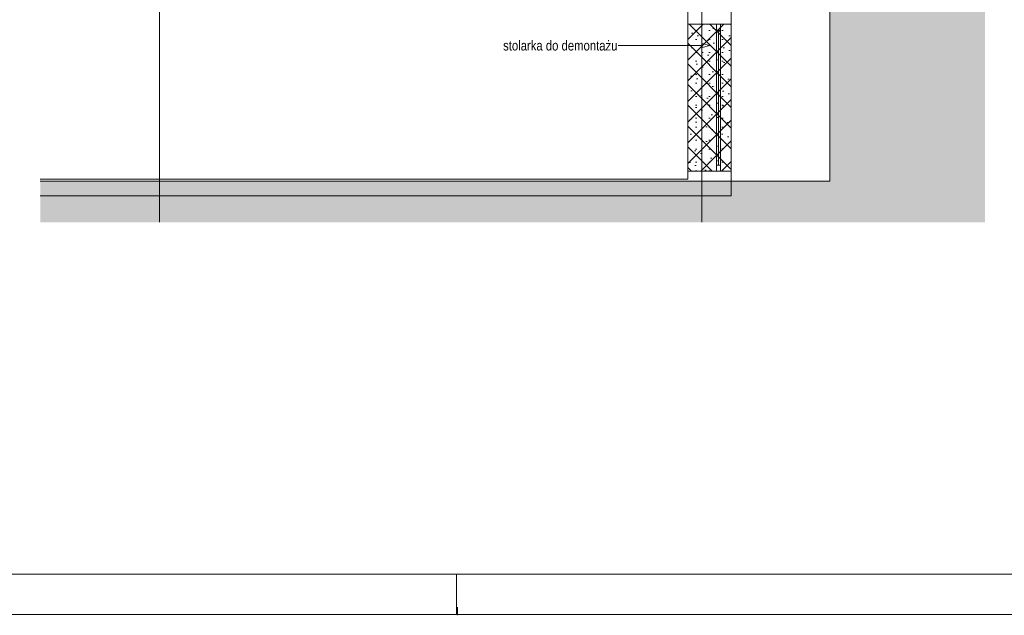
# Paper-space layout 'A-22 ROZBIÓRKI - PIĘTRO 4' of a CAD drawing. Header units: millimetres. Extents: x 0 to 540, y 0 to 297.
# Tile 4 of 6: x 307 to 427, y 0 to 72. Entities that reach past the tile are written whole.
import ezdxf
from ezdxf.xclip import XClip

# ---------------------------------------------------------------- set-up
doc = ezdxf.new("R2010")
doc.units = ezdxf.units.MM
doc.header["$MEASUREMENT"] = 0
doc.header["$XCLIPFRAME"] = 0
for name, pattern in [('ACAD_ISO03W100', [300, 120, -180]), ('DASHDOTX2', [1000, 500, -250, 0, -250]), ('PRZERYWANA_DU_A', [550, 350.0000000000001, -199.9999999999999])]:
    doc.linetypes.add(name, pattern=pattern)
doc.layers.add('0_Nr_pióra__2', color=8, linetype='Continuous', lineweight=13)
doc.layers.add('A_ściany_Nr_pióra__1', color=7, linetype='Continuous', lineweight=20)
for name, color, linetype, lineweight, true_color in [('A_Arkusz_Nr_pióra__255', 7, 'Continuous', 15, 0x242424), ('A_opis_Nr_pióra__255', 7, 'Continuous', 15, 0x242424), ('A_opis_Nr_pióra__8', 7, 'Continuous', 13, 0x4c4c4c), ('A_osie_Nr_pióra__16', 7, 'Continuous', 5, 0x0f0f0f), ('A_rozbiórki_Nr_pióra__10', 7, 'Continuous', 13, 0x4b4b4b), ('A_ściany_Nr_pióra__19', 7, 'Continuous', 5, 0x191919), ('Okna Archicada_Nr_pióra__19', 7, 'Continuous', 5, 0x191919)]:
    doc.layers.add(name, color=color, linetype=linetype, lineweight=lineweight, true_color=true_color)
doc.layers.add('A_podrys', color=7, linetype='Continuous')
doc.layers.add('A_rozbiórki', color=7, linetype='Continuous')
doc.styles.add('STYL_AUTOMATYCZNY_2', font='ARIALN.TTF')

# ---------------------------------------------------------------- blocks, each defined once
blk = doc.blocks.new('Rysunek_2_2', base_point=(-1715.448330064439, -331.3726056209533))
at = {"linetype": 'Continuous', "lineweight": 0, "true_color": 0x484848}
blk.add_hatch(color=251, dxfattribs=at).paths.add_polyline_path([(424.3155711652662, 256.5122280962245), (309.351570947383, 256.5122280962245), (309.351570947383, 211.512227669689), (405.4167783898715, 211.512227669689), (405.4167783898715, 52.70223139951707), (309.351570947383, 52.70223139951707), (309.351570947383, 47.70222748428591), (424.3155711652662, 47.70222748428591)])
at = {"layer": 'A_rozbiórki', "linetype": 'Continuous', "lineweight": 0, "true_color": 0x4b4b4b}
h = blk.add_hatch(dxfattribs=at)
h.set_pattern_fill('facing_tile_0002', color=251, style=0, pattern_type=2)
h.set_pattern_definition([(45, (-1715.448330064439, -331.3726056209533), (-1.257235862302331, 1.257235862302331), []), (135, (-1715.448330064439, -331.3726056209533), (1.257235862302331, 1.257235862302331), []), (90, (-1716.705565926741, -330.115369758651), (-1.600200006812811, 0), [0, -1.066800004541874, 0, -1.600200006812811]), (155, (-1715.448330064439, -328.8581338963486), (0.6762737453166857, 1.450273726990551), [0, -0.7823200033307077, 0, -1.351280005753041])])
h.paths.add_polyline_path([(393.4167789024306, 71.80222848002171), (388.1367789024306, 71.80222848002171), (388.1367789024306, 53.90222848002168), (393.4167789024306, 53.90222848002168)])
at = {"layer": '0_Nr_pióra__2', "color": 8, "linetype": 'PRZERYWANA_DU_A', "lineweight": 13, "flags": 128}
for points in [[(309.3515687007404, 211.5122284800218), (309.35156870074, 52.7022284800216)], [(309.35156870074, 52.7022284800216), (405.4167789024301, 52.7022284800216), (405.4167789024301, 211.5122284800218), (309.3515687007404, 211.5122284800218)]]:
    blk.add_lwpolyline(points, dxfattribs=at)
at = {"layer": 'A_opis_Nr_pióra__255', "color": 250, "linetype": 'Continuous', "lineweight": 15, "true_color": 0x242424}
for p, q in [((380.0429612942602, 69.17794779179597), (379.6757061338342, 69.17794779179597)), ((389.8845040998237, 69.17794779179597), (380.0429612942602, 69.17794779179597)), ((389.8845040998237, 68.92794694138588), (389.8845040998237, 69.42794864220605)), ((390.8175165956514, 69.17794779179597), (389.8845040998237, 69.42794864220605)), ((390.8175165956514, 69.17794779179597), (389.8845040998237, 68.92794694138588))]:
    blk.add_line(p, q, dxfattribs=at)
at = {"layer": 'A_osie_Nr_pióra__16', "color": 250, "linetype": 'DASHDOTX2', "lineweight": 5, "true_color": 0x0f0f0f}
for p, q in [((323.8487779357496, 197.1602030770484), (323.8487779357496, 47.702229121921)), ((389.8487775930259, 197.1602030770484), (389.8487775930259, 47.70222912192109))]:
    blk.add_line(p, q, dxfattribs=at)
at = {"layer": 'A_rozbiórki_Nr_pióra__10', "color": 251, "linetype": 'ACAD_ISO03W100', "lineweight": 13, "true_color": 0x4b4b4b, "flags": 128}
blk.add_lwpolyline([(393.4167789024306, 71.80222848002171), (388.1367789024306, 71.80222848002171), (388.1367789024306, 53.90222848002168), (393.4167789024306, 53.90222848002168)], close=True, dxfattribs=at)
at = {"layer": 'A_ściany_Nr_pióra__1', "color": 7, "linetype": 'Continuous', "lineweight": 20}
for p, q in [((393.4167792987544, 71.80222707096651), (388.136778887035, 71.80222707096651)), ((393.4167792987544, 53.90222903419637), (388.136778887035, 53.90222903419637))]:
    blk.add_line(p, q, dxfattribs=at)
at = {"layer": 'A_ściany_Nr_pióra__1', "color": 7, "linetype": 'Continuous', "lineweight": 20, "flags": 128}
for points in [[(393.4167789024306, 71.80222848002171), (393.4167789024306, 79.85222848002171)], [(388.1367789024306, 75.85222848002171), (388.1367789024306, 71.80222848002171)], [(388.1367789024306, 52.95222848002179), (309.3515687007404, 52.95222848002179)], [(388.1367789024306, 53.90222848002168), (388.1367789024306, 52.95222848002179)], [(393.4167789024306, 50.92222848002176), (393.4167789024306, 53.90222848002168)], [(309.3515687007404, 50.92222848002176), (393.4167789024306, 50.92222848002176)]]:
    blk.add_lwpolyline(points, dxfattribs=at)
at = {"layer": 'A_ściany_Nr_pióra__19', "color": 250, "linetype": 'Continuous', "lineweight": 5, "true_color": 0x191919}
for p, q in [((388.136778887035, 71.80222707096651), (388.136778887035, 53.90222903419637)), ((393.4167792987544, 53.90222903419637), (393.4167792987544, 71.80222707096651))]:
    blk.add_line(p, q, dxfattribs=at)
at = {"layer": 'Okna Archicada_Nr_pióra__19', "color": 250, "linetype": 'Continuous', "lineweight": 5, "true_color": 0x191919}
for p, q in [((391.616777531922, 53.90222903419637), (391.616777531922, 71.80222707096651)), ((391.616777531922, 71.80222707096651), (392.1167792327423, 71.80222707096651)), ((391.616777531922, 71.0522276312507), (392.1167792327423, 71.0522276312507)), ((391.8667783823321, 54.65222847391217), (391.8667783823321, 71.0522276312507)), ((392.1167792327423, 71.80222707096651), (392.1167792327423, 53.90222903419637)), ((391.616777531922, 54.65222847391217), (392.1167792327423, 54.65222847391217)), ((392.1167792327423, 53.90222903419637), (391.616777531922, 53.90222903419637))]:
    blk.add_line(p, q, dxfattribs=at)
at = {"layer": 'A_opis_Nr_pióra__8', "color": 251, "linetype": 'Continuous', "lineweight": 13, "true_color": 0x4c4c4c, "insert": (365.6709053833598, 69.17436752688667), "char_height": 1.2, "attachment_point": 4, "style": 'STYL_AUTOMATYCZNY_2'}
blk.add_mtext('\\A1;{\\pql;\\fArial Narrow|b0|i0|c238|p0;\\W1.000000;stolarka do demontażu}', dxfattribs=at)

psp = doc.layouts.new('A-22 ROZBIÓRKI - PIĘTRO 4')

# ---------------------------------------------------------------- linework, layer by layer
at = {"layer": 'A_Arkusz_Nr_pióra__255', "color": 250, "linetype": 'Continuous', "lineweight": 15, "true_color": 0x242424}
for p, q in [((535.1000000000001, 4.900001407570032), (29.8998034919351, 4.900326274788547)), ((360.0000000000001, 1.109329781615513e-14), (360.0000000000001, 4.900000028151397)), ((360.1000000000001, -0.09999999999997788), (360.1000000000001, 0.900000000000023))]:
    psp.add_line(p, q, dxfattribs=at)
at = {"layer": 'A_Arkusz_Nr_pióra__255', "color": 250, "linetype": 'Continuous', "lineweight": 15, "true_color": 0x242424, "flags": 128}
psp.add_lwpolyline([(-1.040834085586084e-14, 297), (540, 297), (540, 1.109329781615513e-14), (-1.040834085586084e-14, 1.109329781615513e-14)], close=True, dxfattribs=at)

# ---------------------------------------------------------------- block references
at = {"layer": 'A_podrys', "color": 37, "linetype": 'Continuous', "lineweight": 5, "true_color": 0x656532}
ref = psp.add_blockref('Rysunek_2_2', (-1715.448330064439, -331.3726056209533), dxfattribs=at)
XClip(ref).set_block_clipping_path([(309.3515687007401, 47.70222848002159), (424.3155716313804, 256.5122284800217)])

doc.saveas('drawing.dxf')
